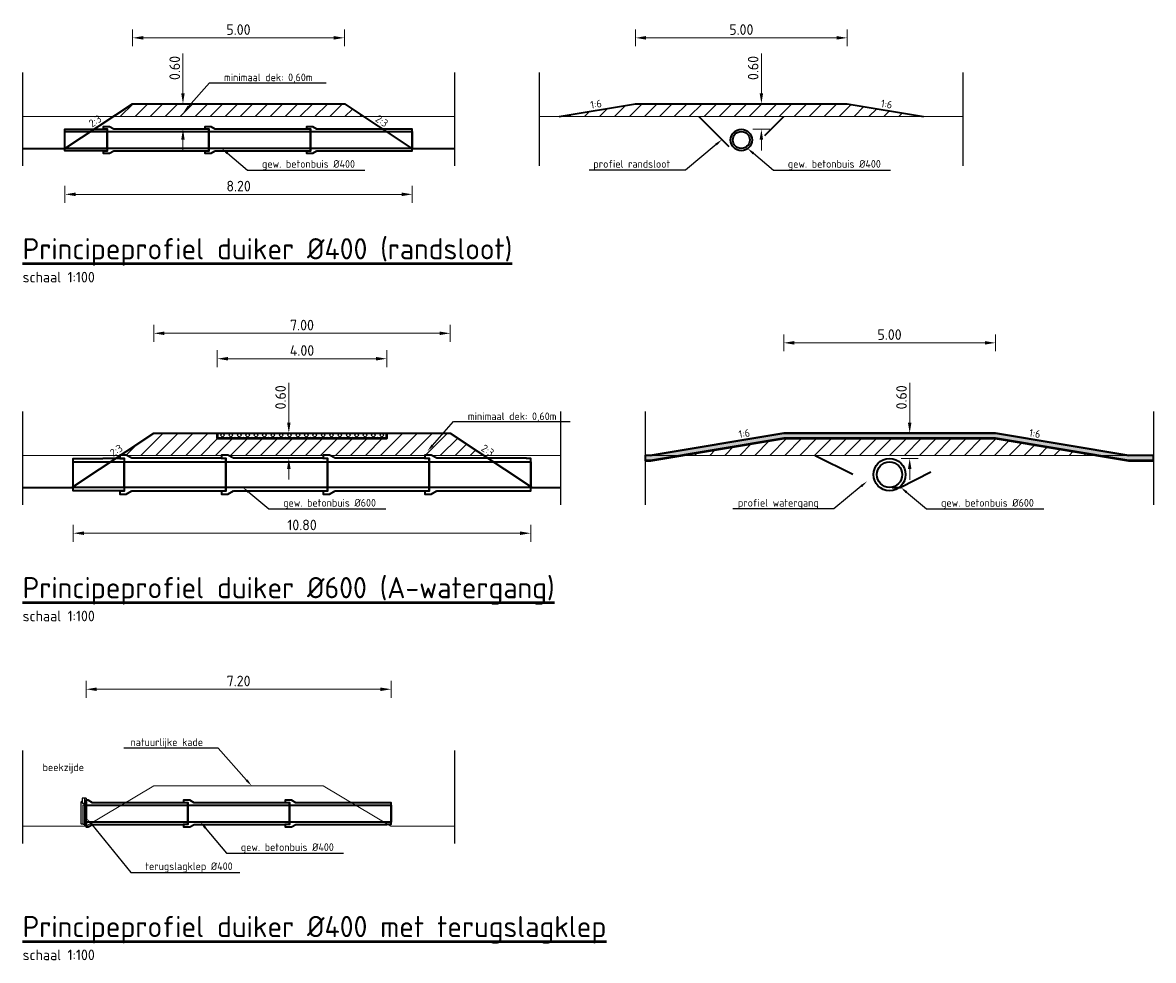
# Model space of a CAD drawing. Header units: metres. Extents: x 199581 to 207779, y 462378 to 466293.
# Tile 29 of 134: x 207398 to 207425, y 465851 to 465873. Entities that reach past the tile are written whole.
import ezdxf
from ezdxf import colors
from ezdxf.entities.mleader import LeaderData, LeaderLine
from ezdxf.enums import TextEntityAlignment as Align
from ezdxf.math import Vec2, Vec3

# ---------------------------------------------------------------- set-up
doc = ezdxf.new("R2010")
doc.units = ezdxf.units.M
doc.linetypes.add('XX-AFBREEK', pattern=[7, 4, -1, 1, -1])
doc.linetypes.add('XX-HIDDEN', pattern=[4, 2, -2])
doc.layers.get('0').update_dxf_attribs({"lineweight": 25})
for name, color, linetype, lineweight in [('B-WE-GR-MAAIVELD-G-GRIJS', 253, 'GW-MAAIVELD', 13), ('N-WE-GW-MAAIVELD-GD', 90, 'GW-MAAIVELD', 35), ('N-WE-GW-MAAIVELD-PROFIEL-GD', 90, 'XX-HIDDEN', 35), ('N-WE-GW-OPHOGING-WERK-AD', 82, 'Continuous', 18), ('N-WE-IE-MEUBILAIR_WEGMEUBILAIR_LICHTMAST-M', 7, 'Continuous', 18), ('N-WE-VH-VERHARDING_GRASBETONSTEEN-GD', 7, 'Continuous', 50), ('N-WE-WH-DUIKER_BETON-G', 150, 'Continuous', 35), ('X-XX-AL-AFBREEKLIJN-GD', 250, 'XX-AFBREEK', 25), ('X-XX-AL-M', 7, 'Continuous', 18), ('X-XX-AL-REFERENTIE-T25', 7, 'Continuous', 25), ('X-XX-AL-T18', 10, 'Continuous', 18), ('X-XX-AL-T25', 7, 'Continuous', 25), ('X-XX-AL-T50', 7, 'Continuous', 50)]:
    doc.layers.add(name, color=color, linetype=linetype, lineweight=lineweight)
doc.layers.add('N-WE-GK-HULPLIJN-G', color=2, linetype='Continuous', lineweight=35, plot=False)
doc.layers.add('N-WE-VH-VERHARDING_GRASBETONSTEEN-AD', color=72, linetype='Continuous', lineweight=18, transparency=0.3)
doc.styles.add('NLCS-ISO-M100-T18', font='NLCS-ISO.ttf', dxfattribs={"height": 0.18})
doc.styles.add('NLCS-ISO-M100-T25', font='NLCS-ISO.ttf', dxfattribs={"height": 0.25})
doc.styles.add('NLCS-ISO-M50-T25', font='NLCS-ISO.ttf', dxfattribs={"height": 0.125})
doc.styles.add('NLCS-ISO-M50-T50', font='NLCS-ISO.ttf', dxfattribs={"height": 0.25})
doc.linetypes.add('GW-MAAIVELD', pattern='A,12,[40,NLCS.SHX,S=1,R=0,X=0,Y=-0.5],12', length=24)
doc.dimstyles.new('NLCS-M100-T25-PIJL_L2_H2', dxfattribs={"dimscale": 0.1, "dimtxt": 2.5, "dimasz": 2.5, "dimexe": 2, "dimexo": 2, "dimgap": 0.7, "dimtad": 1, "dimzin": 0, "dimdsep": 46, "dimtxsty": 'NLCS-ISO-M100-T25', "dimcen": 0, "dimdle": 2, "dimclrd": 256, "dimclre": 256, "dimclrt": 256, "dimazin": 0, "dimtfac": 1, "dimtdec": 3, "dimtofl": 0, "dimtmove": 0, "dimatfit": 3, "dimfxl": 2, "dimfxlon": 1, "dimtfillclr": 256, "dimtolj": 1, "dimtzin": 0, "dimlwd": -1, "dimlwe": -1, "dimarcsym": 0})
pattern_1 = [(45, (-6529.72638, 3787.14198), (-0.1767766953, 0.1767766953), [])]

# ---------------------------------------------------------------- blocks, each defined once
blk = doc.blocks.new('*D406')
at = {"layer": 'N-WE-IE-MEUBILAIR_WEGMEUBILAIR_LICHTMAST-M', "transparency": 16777216}
for p, q in [((207401.947, 465871.354), (207401.947, 465872.294)), ((207401.747, 465871.104), (207402.147, 465871.104)), ((207401.747, 465870.504), (207402.147, 465870.504)), ((207401.947, 465870.254), (207401.947, 465870.004))]:
    blk.add_line(p, q, dxfattribs=at)
for points in [[(207401.905, 465871.354), (207401.988, 465871.354), (207401.947, 465871.104)], [(207401.905, 465870.254), (207401.988, 465870.254), (207401.947, 465870.504)]]:
    blk.add_solid(points, dxfattribs=at)
at = {"layer": 'N-WE-IE-MEUBILAIR_WEGMEUBILAIR_LICHTMAST-M', "transparency": 16777216, "insert": (207401.752, 465871.949), "char_height": 0.25, "attachment_point": 5, "rotation": 90, "style": 'NLCS-ISO-M100-T25'}
blk.add_mtext('\\A1;0.60', dxfattribs=at)
blk = doc.blocks.new('*D407')
at = {"layer": 'X-XX-AL-M', "transparency": 16777216}
for p, q in [((207400.758, 465872.46), (207400.758, 465872.86)), ((207405.758, 465872.46), (207405.758, 465872.86)), ((207401.008, 465872.66), (207405.508, 465872.66))]:
    blk.add_line(p, q, dxfattribs=at)
for points in [[(207401.008, 465872.702), (207401.008, 465872.619), (207400.758, 465872.66)], [(207405.508, 465872.702), (207405.508, 465872.619), (207405.758, 465872.66)]]:
    blk.add_solid(points, dxfattribs=at)
at = {"layer": 'X-XX-AL-M', "transparency": 16777216, "insert": (207403.258, 465872.855), "char_height": 0.25, "attachment_point": 5, "style": 'NLCS-ISO-M100-T25'}
blk.add_mtext('\\A1;5.00', dxfattribs=at)
blk = doc.blocks.new('*D408')
at = {"layer": 'X-XX-AL-M', "transparency": 16777216}
for p, q in [((207399.161, 465869.166), (207399.161, 465868.766)), ((207407.361, 465869.166), (207407.361, 465868.766)), ((207399.411, 465868.966), (207407.111, 465868.966))]:
    blk.add_line(p, q, dxfattribs=at)
for points in [[(207399.411, 465869.008), (207399.411, 465868.924), (207399.161, 465868.966)], [(207407.111, 465869.008), (207407.111, 465868.924), (207407.361, 465868.966)]]:
    blk.add_solid(points, dxfattribs=at)
at = {"layer": 'X-XX-AL-M', "transparency": 16777216, "insert": (207403.261, 465869.161), "char_height": 0.25, "attachment_point": 5, "style": 'NLCS-ISO-M100-T25'}
blk.add_mtext('\\A1;8.20', dxfattribs=at)
blk = doc.blocks.new('*D395')
at = {"layer": 'N-WE-IE-MEUBILAIR_WEGMEUBILAIR_LICHTMAST-M', "transparency": 16777216}
for p, q in [((207415.605, 465871.354), (207415.605, 465872.294)), ((207415.405, 465871.104), (207415.805, 465871.104)), ((207415.405, 465870.504), (207415.805, 465870.504)), ((207415.605, 465870.254), (207415.605, 465870.004))]:
    blk.add_line(p, q, dxfattribs=at)
for points in [[(207415.563, 465871.354), (207415.646, 465871.354), (207415.605, 465871.104)], [(207415.563, 465870.254), (207415.646, 465870.254), (207415.605, 465870.504)]]:
    blk.add_solid(points, dxfattribs=at)
at = {"layer": 'N-WE-IE-MEUBILAIR_WEGMEUBILAIR_LICHTMAST-M', "transparency": 16777216, "insert": (207415.41, 465871.949), "char_height": 0.25, "attachment_point": 5, "rotation": 90, "style": 'NLCS-ISO-M100-T25'}
blk.add_mtext('\\A1;0.60', dxfattribs=at)
blk = doc.blocks.new('*D396')
at = {"layer": 'X-XX-AL-M', "transparency": 16777216}
for p, q in [((207412.631, 465872.46), (207412.631, 465872.86)), ((207417.631, 465872.46), (207417.631, 465872.86)), ((207412.881, 465872.66), (207417.381, 465872.66))]:
    blk.add_line(p, q, dxfattribs=at)
for points in [[(207412.881, 465872.702), (207412.881, 465872.619), (207412.631, 465872.66)], [(207417.381, 465872.702), (207417.381, 465872.619), (207417.631, 465872.66)]]:
    blk.add_solid(points, dxfattribs=at)
at = {"layer": 'X-XX-AL-M', "transparency": 16777216, "insert": (207415.131, 465872.855), "char_height": 0.25, "attachment_point": 5, "style": 'NLCS-ISO-M100-T25'}
blk.add_mtext('\\A1;5.00', dxfattribs=at)
blk = doc.blocks.new('*D397')
at = {"layer": 'N-WE-IE-MEUBILAIR_WEGMEUBILAIR_LICHTMAST-M', "transparency": 16777216}
for p, q in [((207404.447, 465863.579), (207404.447, 465864.519)), ((207404.247, 465863.329), (207404.647, 465863.329)), ((207404.247, 465862.734), (207404.647, 465862.734)), ((207404.447, 465862.484), (207404.447, 465862.234))]:
    blk.add_line(p, q, dxfattribs=at)
for points in [[(207404.405, 465863.579), (207404.488, 465863.579), (207404.447, 465863.329)], [(207404.405, 465862.484), (207404.488, 465862.484), (207404.447, 465862.734)]]:
    blk.add_solid(points, dxfattribs=at)
at = {"layer": 'N-WE-IE-MEUBILAIR_WEGMEUBILAIR_LICHTMAST-M', "transparency": 16777216, "insert": (207404.252, 465864.174), "char_height": 0.25, "attachment_point": 5, "rotation": 90, "style": 'NLCS-ISO-M100-T25'}
blk.add_mtext('\\A1;0.60', dxfattribs=at)
blk = doc.blocks.new('*D398')
at = {"layer": 'X-XX-AL-M', "transparency": 16777216}
for p, q in [((207401.258, 465865.485), (207401.258, 465865.885)), ((207408.258, 465865.485), (207408.258, 465865.885)), ((207401.508, 465865.685), (207408.008, 465865.685))]:
    blk.add_line(p, q, dxfattribs=at)
for points in [[(207401.508, 465865.727), (207401.508, 465865.644), (207401.258, 465865.685)], [(207408.008, 465865.727), (207408.008, 465865.644), (207408.258, 465865.685)]]:
    blk.add_solid(points, dxfattribs=at)
at = {"layer": 'X-XX-AL-M', "transparency": 16777216, "insert": (207404.758, 465865.88), "char_height": 0.25, "attachment_point": 5, "style": 'NLCS-ISO-M100-T25'}
blk.add_mtext('\\A1;7.00', dxfattribs=at)
blk = doc.blocks.new('*D399')
at = {"layer": 'X-XX-AL-M', "transparency": 16777216}
for p, q in [((207399.358, 465861.166), (207399.358, 465860.766)), ((207410.158, 465861.166), (207410.158, 465860.766)), ((207399.608, 465860.966), (207409.908, 465860.966))]:
    blk.add_line(p, q, dxfattribs=at)
for points in [[(207399.608, 465861.008), (207399.608, 465860.924), (207399.358, 465860.966)], [(207409.908, 465861.008), (207409.908, 465860.924), (207410.158, 465860.966)]]:
    blk.add_solid(points, dxfattribs=at)
at = {"layer": 'X-XX-AL-M', "transparency": 16777216, "insert": (207404.758, 465861.161), "char_height": 0.25, "attachment_point": 5, "style": 'NLCS-ISO-M100-T25'}
blk.add_mtext('\\A1;10.80', dxfattribs=at)
blk = doc.blocks.new('*D400')
at = {"layer": 'N-WE-IE-MEUBILAIR_WEGMEUBILAIR_LICHTMAST-M', "transparency": 16777216}
for p, q in [((207419.107, 465863.579), (207419.107, 465864.519)), ((207418.907, 465863.329), (207419.307, 465863.329)), ((207418.907, 465862.729), (207419.307, 465862.729)), ((207419.107, 465862.479), (207419.107, 465862.229))]:
    blk.add_line(p, q, dxfattribs=at)
for points in [[(207419.065, 465863.579), (207419.148, 465863.579), (207419.107, 465863.329)], [(207419.065, 465862.479), (207419.148, 465862.479), (207419.107, 465862.729)]]:
    blk.add_solid(points, dxfattribs=at)
at = {"layer": 'N-WE-IE-MEUBILAIR_WEGMEUBILAIR_LICHTMAST-M', "transparency": 16777216, "insert": (207418.912, 465864.174), "char_height": 0.25, "attachment_point": 5, "rotation": 90, "style": 'NLCS-ISO-M100-T25'}
blk.add_mtext('\\A1;0.60', dxfattribs=at)
blk = doc.blocks.new('*D401')
at = {"layer": 'X-XX-AL-M', "transparency": 16777216}
for p, q in [((207416.131, 465865.26), (207416.131, 465865.66)), ((207421.131, 465865.26), (207421.131, 465865.66)), ((207416.381, 465865.46), (207420.881, 465865.46))]:
    blk.add_line(p, q, dxfattribs=at)
for points in [[(207416.381, 465865.502), (207416.381, 465865.419), (207416.131, 465865.46)], [(207420.881, 465865.502), (207420.881, 465865.419), (207421.131, 465865.46)]]:
    blk.add_solid(points, dxfattribs=at)
at = {"layer": 'X-XX-AL-M', "transparency": 16777216, "insert": (207418.631, 465865.655), "char_height": 0.25, "attachment_point": 5, "style": 'NLCS-ISO-M100-T25'}
blk.add_mtext('\\A1;5.00', dxfattribs=at)
blk = doc.blocks.new('*D402')
at = {"layer": 'X-XX-AL-M', "transparency": 16777216}
for p, q in [((207402.758, 465864.885), (207402.758, 465865.285)), ((207403.008, 465865.085), (207406.508, 465865.085)), ((207406.758, 465864.885), (207406.758, 465865.285))]:
    blk.add_line(p, q, dxfattribs=at)
for points in [[(207403.008, 465865.127), (207403.008, 465865.044), (207402.758, 465865.085)], [(207406.508, 465865.127), (207406.508, 465865.044), (207406.758, 465865.085)]]:
    blk.add_solid(points, dxfattribs=at)
at = {"layer": 'X-XX-AL-M', "transparency": 16777216, "insert": (207404.758, 465865.28), "char_height": 0.25, "attachment_point": 5, "style": 'NLCS-ISO-M100-T25'}
blk.add_mtext('\\A1;4.00', dxfattribs=at)
blk = doc.blocks.new('AFSLUITER')
at = {"flags": 128}
for points in [[(0, 0), (-0.095, 0)], [(0, 0), (0, -0.66), (-0.03, -0.66), (-0.03, 0)], [(-0.039, -0.155), (-0.039, -0.62), (-0.069, -0.62), (-0.069, -0.155)], [(-0.069, -0.155), (-0.039, -0.155)], [(-0.039, -0.155), (-0.039, -0.12)], [(-0.039, -0.606), (-0.03, -0.606)]]:
    blk.add_lwpolyline(points, dxfattribs=at)
blk.add_lwpolyline([(-0.095, 0), (-0.095, -0.1, 0.414214), (-0.075, -0.12), (-0.03, -0.12)], format="xyb", dxfattribs=at)
at = {"color": 251, "flags": 128}
blk.add_lwpolyline([(-0.095, -0.063), (-0.123, -0.092, 0.196955), (-0.129, -0.106), (-0.129, -0.586, 0.414214), (-0.109, -0.606), (-0.069, -0.606)], format="xyb", dxfattribs=at)
blk = doc.blocks.new('*D409')
at = {"layer": 'X-XX-AL-M', "transparency": 16777216}
for p, q in [((207399.661, 465857.083), (207399.661, 465857.483)), ((207406.861, 465857.083), (207406.861, 465857.483)), ((207399.911, 465857.283), (207406.611, 465857.283))]:
    blk.add_line(p, q, dxfattribs=at)
for points in [[(207399.911, 465857.324), (207399.911, 465857.241), (207399.661, 465857.283)], [(207406.611, 465857.324), (207406.611, 465857.241), (207406.861, 465857.283)]]:
    blk.add_solid(points, dxfattribs=at)
at = {"layer": 'X-XX-AL-M', "transparency": 16777216, "insert": (207403.261, 465857.478), "char_height": 0.25, "attachment_point": 5, "style": 'NLCS-ISO-M100-T25'}
blk.add_mtext('\\A1;7.20', dxfattribs=at)

msp = doc.modelspace()

# ---------------------------------------------------------------- hatches: boundary and pattern name
at = {"layer": 'N-WE-GW-OPHOGING-WERK-AD'}
h = msp.add_hatch(dxfattribs=at)
h.set_pattern_fill('AGW-WERK_AANVULLEN-SO', color=256, scale=0.05, pattern_type=2)
h.set_pattern_definition(pattern_1)
h.paths.add_polyline_path([(207400.758, 465871.104), (207400.304, 465870.804), (207406.212, 465870.804), (207405.758, 465871.104)])
h = msp.add_hatch(dxfattribs=at)
h.set_pattern_fill('AGW-WERK_AANVULLEN-SO', color=256, scale=0.05, pattern_type=2)
h.set_pattern_definition(pattern_1)
h.paths.add_polyline_path([(207412.631, 465871.104), (207410.831, 465870.804), (207419.431, 465870.804), (207417.631, 465871.104)])
h = msp.add_hatch(dxfattribs=at)
h.set_pattern_fill('AGW-WERK_AANVULLEN-SO', color=256, scale=0.05, pattern_type=2)
h.set_pattern_definition(pattern_1)
h.paths.add_polyline_path([(207402.758, 465863.209), (207402.758, 465863.329), (207401.258, 465863.329), (207400.474, 465862.811), (207400.608, 465862.811), (207402.858, 465862.81), (207402.858, 465862.811), (207403.008, 465862.811), (207405.258, 465862.809), (207405.258, 465862.811), (207405.408, 465862.811), (207407.658, 465862.809), (207407.658, 465862.811), (207407.808, 465862.811), (207409.046, 465862.809), (207408.258, 465863.329), (207406.758, 465863.329), (207406.758, 465863.209)])
h = msp.add_hatch(dxfattribs=at)
h.set_pattern_fill('AGW-WERK_AANVULLEN-SO', color=256, scale=0.05, pattern_type=2)
h.set_pattern_definition(pattern_1)
h.paths.add_polyline_path([(207416.141, 465863.209), (207413.711, 465862.804), (207423.551, 465862.804), (207421.121, 465863.209)])
at = {"layer": 'N-WE-VH-VERHARDING_GRASBETONSTEEN-AD'}
h = msp.add_hatch(dxfattribs=at)
h.set_pattern_fill('AVH-GRASBETONSTEEN_02', color=256, scale=0.1, pattern_type=2)
h.set_pattern_definition([(45, (-6598.95672, 4158.80687), (-0.098994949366, 0.098994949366), [0.07, -0.07]), (135, (-6598.95672, 4158.80687), (-0.098994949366, -0.098994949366), [0.07, -0.07]), (45, (-6599.00622, 4158.85637), (-0.098994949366, 0.098994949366), [0.07, -0.07]), (135, (-6598.90722, 4158.85637), (-0.098994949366, -0.098994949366), [0.07, -0.07])])
h.paths.add_polyline_path([(207402.758, 465863.329), (207402.758, 465863.209), (207406.758, 465863.209), (207406.758, 465863.329)])
h = msp.add_hatch(dxfattribs=at)
h.set_pattern_fill('AVH-GRASBETONSTEEN_02', color=256, scale=0.1, pattern_type=2)
h.set_pattern_definition([(45, (-6529.72638, 3787.14198), (-0.098994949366, 0.098994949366), [0.07, -0.07]), (135, (-6529.72638, 3787.14198), (-0.098994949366, -0.098994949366), [0.07, -0.07]), (45, (-6529.77588, 3787.19147), (-0.098994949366, 0.098994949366), [0.07, -0.07]), (135, (-6529.67688, 3787.19147), (-0.098994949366, -0.098994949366), [0.07, -0.07])])
h.paths.add_polyline_path([(207412.981, 465862.804), (207412.861, 465862.804), (207412.861, 465862.684), (207412.991, 465862.684), (207416.141, 465863.209), (207421.121, 465863.209), (207424.271, 465862.684), (207424.861, 465862.684), (207424.861, 465862.804), (207424.281, 465862.804), (207421.131, 465863.329), (207416.131, 465863.329)])

# ---------------------------------------------------------------- linework, layer by layer
at = {"layer": 'B-WE-GR-MAAIVELD-G-GRIJS'}
for points in [[(207398.161, 465870.804), (207408.361, 465870.804)], [(207398.161, 465862.804), (207410.861, 465862.804)], [(207398.161, 465854.049), (207399.661, 465854.049), (207401.258, 465855.004), (207405.258, 465855.004), (207406.855, 465854.049), (207408.361, 465854.049)]]:
    msp.add_lwpolyline(points, dxfattribs=at)
at = {"layer": 'B-WE-GR-MAAIVELD-G-GRIJS', "flags": 128}
for points in [[(207410.361, 465870.804), (207420.361, 465870.804)], [(207412.861, 465862.804), (207424.861, 465862.804)]]:
    msp.add_lwpolyline(points, dxfattribs=at)
at = {"layer": 'N-WE-GK-HULPLIJN-G', "flags": 128}
msp.add_lwpolyline([(207412.981, 465862.804), (207412.861, 465862.804), (207412.861, 465862.684), (207412.991, 465862.684), (207416.141, 465863.209), (207421.121, 465863.209), (207424.271, 465862.684), (207424.861, 465862.684), (207424.861, 465862.804), (207424.281, 465862.804), (207421.131, 465863.329), (207416.131, 465863.329)], close=True, dxfattribs=at)
at = {"layer": 'N-WE-GW-MAAIVELD-GD', "flags": 128}
for points in [[(207398.161, 465870.049), (207399.161, 465870.049), (207400.758, 465871.104), (207405.758, 465871.104), (207407.355, 465870.049), (207408.361, 465870.049)], [(207410.831, 465870.804), (207412.631, 465871.104), (207417.631, 465871.104), (207419.431, 465870.804)], [(207398.161, 465862.049), (207399.32, 465862.049), (207401.258, 465863.329), (207408.258, 465863.329), (207410.196, 465862.049), (207410.861, 465862.049)], [(207412.981, 465862.804), (207416.131, 465863.329), (207421.131, 465863.329), (207424.281, 465862.804)]]:
    msp.add_lwpolyline(points, dxfattribs=at)
at = {"layer": 'N-WE-GW-MAAIVELD-PROFIEL-GD', "ltscale": 0.5, "flags": 128}
for points in [[(207414.126, 465870.804), (207414.881, 465870.049), (207415.381, 465870.049), (207416.136, 465870.804)], [(207416.871, 465862.804), (207418.381, 465862.049), (207418.881, 465862.049), (207420.391, 465862.804)]]:
    msp.add_lwpolyline(points, dxfattribs=at)
at = {"layer": 'N-WE-VH-VERHARDING_GRASBETONSTEEN-GD'}
for points in [[(207402.758, 465863.329), (207402.758, 465863.209), (207406.758, 465863.209), (207406.758, 465863.329)], [(207412.861, 465862.684), (207412.991, 465862.684), (207416.141, 465863.209), (207421.121, 465863.209), (207424.271, 465862.684), (207424.861, 465862.684)]]:
    msp.add_lwpolyline(points, dxfattribs=at)
at = {"layer": 'N-WE-WH-DUIKER_BETON-G', "flags": 128}
for points in [[(207399.261, 465870.504), (207400.061, 465870.504), (207400.061, 465870.503), (207400.161, 465870.503), (207400.161, 465869.995), (207400.061, 465869.995), (207400.061, 465869.994), (207399.261, 465869.994), (207399.261, 465869.995), (207399.161, 465869.995), (207399.161, 465870.503), (207399.261, 465870.503)], [(207400.311, 465869.994), (207402.461, 465869.994), (207402.461, 465869.995), (207402.561, 465869.995), (207402.561, 465870.503), (207402.461, 465870.503), (207402.461, 465870.504), (207400.311, 465870.504), (207400.211, 465870.561), (207400.061, 465870.561), (207400.061, 465870.511), (207400.161, 465870.511), (207400.161, 465870.504), (207400.161, 465869.994), (207400.161, 465869.987), (207400.061, 465869.987), (207400.061, 465869.937), (207400.211, 465869.937)], [(207400.161, 465870.449), (207402.561, 465870.449), (207402.561, 465870.049), (207400.161, 465870.049)], [(207402.711, 465869.994), (207404.861, 465869.994), (207404.861, 465869.995), (207404.961, 465869.995), (207404.961, 465870.503), (207404.861, 465870.503), (207404.861, 465870.504), (207402.711, 465870.504), (207402.611, 465870.561), (207402.461, 465870.561), (207402.461, 465870.511), (207402.561, 465870.511), (207402.561, 465870.504), (207402.561, 465869.994), (207402.561, 465869.987), (207402.461, 465869.987), (207402.461, 465869.937), (207402.611, 465869.937)], [(207402.561, 465870.449), (207404.961, 465870.449), (207404.961, 465870.049), (207402.561, 465870.049)], [(207405.111, 465869.994), (207407.261, 465869.994), (207407.261, 465869.995), (207407.361, 465869.995), (207407.361, 465870.503), (207407.261, 465870.503), (207407.261, 465870.504), (207405.111, 465870.504), (207405.011, 465870.561), (207404.861, 465870.561), (207404.861, 465870.511), (207404.961, 465870.511), (207404.961, 465870.504), (207404.961, 465869.994), (207404.961, 465869.987), (207404.861, 465869.987), (207404.861, 465869.937), (207405.011, 465869.937)], [(207404.961, 465870.449), (207407.361, 465870.449), (207407.361, 465870.049), (207404.961, 465870.049)], [(207400.058, 465862.734), (207400.458, 465862.734), (207400.458, 465862.733), (207400.558, 465862.733), (207400.558, 465861.965), (207400.458, 465861.965), (207400.458, 465861.964), (207400.058, 465861.964), (207400.058, 465861.965), (207399.358, 465861.965), (207399.358, 465862.733), (207400.058, 465862.733)], [(207400.738, 465861.964), (207402.858, 465861.964), (207402.858, 465861.965), (207402.958, 465861.965), (207402.958, 465862.733), (207402.858, 465862.733), (207402.858, 465862.734), (207400.738, 465862.734), (207400.608, 465862.811), (207400.458, 465862.811), (207400.458, 465862.741), (207400.558, 465862.741), (207400.558, 465862.734), (207400.558, 465861.964), (207400.558, 465861.957), (207400.458, 465861.957), (207400.458, 465861.887), (207400.608, 465861.887)], [(207403.138, 465861.964), (207405.258, 465861.964), (207405.258, 465861.965), (207405.358, 465861.965), (207405.358, 465862.733), (207405.258, 465862.733), (207405.258, 465862.734), (207403.138, 465862.734), (207403.008, 465862.811), (207402.858, 465862.811), (207402.858, 465862.741), (207402.958, 465862.741), (207402.958, 465862.734), (207402.958, 465861.964), (207402.958, 465861.957), (207402.858, 465861.957), (207402.858, 465861.887), (207403.008, 465861.887)], [(207405.538, 465861.964), (207407.658, 465861.964), (207407.658, 465861.965), (207407.758, 465861.965), (207407.758, 465862.733), (207407.658, 465862.733), (207407.658, 465862.734), (207405.538, 465862.734), (207405.408, 465862.811), (207405.258, 465862.811), (207405.258, 465862.741), (207405.358, 465862.741), (207405.358, 465862.734), (207405.358, 465861.964), (207405.358, 465861.957), (207405.258, 465861.957), (207405.258, 465861.887), (207405.408, 465861.887)], [(207407.938, 465861.964), (207410.058, 465861.964), (207410.058, 465861.965), (207410.158, 465861.965), (207410.158, 465862.733), (207410.058, 465862.733), (207410.058, 465862.734), (207407.938, 465862.734), (207407.808, 465862.811), (207407.658, 465862.811), (207407.658, 465862.741), (207407.758, 465862.741), (207407.758, 465862.734), (207407.758, 465861.964), (207407.758, 465861.957), (207407.658, 465861.957), (207407.658, 465861.887), (207407.808, 465861.887)], [(207400.558, 465862.649), (207402.958, 465862.649), (207402.958, 465862.049), (207400.558, 465862.049)], [(207402.958, 465862.649), (207405.358, 465862.649), (207405.358, 465862.049), (207402.958, 465862.049)], [(207405.358, 465862.649), (207407.758, 465862.649), (207407.758, 465862.049), (207405.358, 465862.049)], [(207407.758, 465862.649), (207410.158, 465862.649), (207410.158, 465862.049), (207407.758, 465862.049)], [(207399.811, 465854.094), (207401.961, 465854.094), (207401.961, 465854.095), (207402.061, 465854.095), (207402.061, 465854.603), (207401.961, 465854.603), (207401.961, 465854.604), (207399.811, 465854.604), (207399.711, 465854.661), (207399.661, 465854.661), (207399.661, 465854.611), (207399.661, 465854.611), (207399.661, 465854.604), (207399.661, 465854.094), (207399.661, 465854.087), (207399.661, 465854.087), (207399.661, 465854.037), (207399.711, 465854.037)], [(207402.211, 465854.094), (207404.361, 465854.094), (207404.361, 465854.095), (207404.461, 465854.095), (207404.461, 465854.603), (207404.361, 465854.603), (207404.361, 465854.604), (207402.211, 465854.604), (207402.111, 465854.661), (207401.961, 465854.661), (207401.961, 465854.611), (207402.061, 465854.611), (207402.061, 465854.604), (207402.061, 465854.094), (207402.061, 465854.087), (207401.961, 465854.087), (207401.961, 465854.037), (207402.111, 465854.037)], [(207404.611, 465854.094), (207406.761, 465854.094), (207406.761, 465854.095), (207406.861, 465854.095), (207406.861, 465854.603), (207406.761, 465854.603), (207406.761, 465854.604), (207404.611, 465854.604), (207404.511, 465854.661), (207404.361, 465854.661), (207404.361, 465854.611), (207404.461, 465854.611), (207404.461, 465854.604), (207404.461, 465854.094), (207404.461, 465854.087), (207404.361, 465854.087), (207404.361, 465854.037), (207404.511, 465854.037)], [(207399.661, 465854.549), (207402.061, 465854.549), (207402.061, 465854.149), (207399.661, 465854.149)], [(207402.061, 465854.549), (207404.461, 465854.549), (207404.461, 465854.149), (207402.061, 465854.149)], [(207404.461, 465854.549), (207406.861, 465854.549), (207406.861, 465854.149), (207404.461, 465854.149)]]:
    msp.add_lwpolyline(points, close=True, dxfattribs=at)
for points in [[(207399.161, 465870.449), (207400.161, 465870.449), (207400.161, 465870.049), (207399.161, 465870.049)], [(207399.358, 465862.649), (207400.558, 465862.649), (207400.558, 465862.049), (207399.358, 465862.049)]]:
    msp.add_lwpolyline(points, dxfattribs=at)
at = {"layer": 'N-WE-WH-DUIKER_BETON-G'}
for centre, radius in [((207415.131, 465870.249), 0.255), ((207415.131, 465870.249), 0.2), ((207418.631, 465862.349), 0.38), ((207418.631, 465862.349), 0.3)]:
    msp.add_circle(centre, radius, dxfattribs=at)
at = {"layer": 'X-XX-AL-AFBREEKLIJN-GD', "flags": 128}
for points in [[(207398.161, 465871.84), (207398.161, 465869.64)], [(207408.361, 465871.84), (207408.361, 465869.64)], [(207410.361, 465871.84), (207410.361, 465869.64)], [(207420.361, 465871.84), (207420.361, 465869.64)], [(207398.161, 465863.84), (207398.161, 465861.64)], [(207410.861, 465863.84), (207410.861, 465861.64)], [(207412.861, 465863.84), (207412.861, 465861.64)], [(207424.861, 465863.84), (207424.861, 465861.64)], [(207398.161, 465855.84), (207398.161, 465853.64)], [(207408.361, 465855.84), (207408.361, 465853.64)]]:
    msp.add_lwpolyline(points, dxfattribs=at)

# ---------------------------------------------------------------- block references
at = {"color": 6}
msp.add_blockref('AFSLUITER', (207399.661, 465854.711), dxfattribs=at)

# ---------------------------------------------------------------- texts
at = {"layer": 'X-XX-AL-T18', "style": 'NLCS-ISO-M100-T18'}
for s, rotation, p in [('1:6', 9.4623, (207411.724, 465870.954)), ('1:6', 350.5377, (207418.538, 465870.954)), ('2:3', 33.6901, (207399.953, 465870.577)), ('2:3', 326.3099, (207406.563, 465870.577)), ('1:6', 9.4623, (207415.224, 465863.179)), ('1:6', 350.5377, (207422.038, 465863.179)), ('2:3', 33.6901, (207400.453, 465862.802)), ('2:3', 326.3099, (207409.063, 465862.802))]:
    msp.add_text(s, height=0.18, rotation=rotation, dxfattribs=at).set_placement(p, align=Align.BOTTOM_CENTER)
at = {"layer": 'X-XX-AL-T25', "attachment_point": 1}
for s, width, insert, char_height, style in [('schaal 1:100', 2.05218, (207398.161, 465867.137), 0.25, 'NLCS-ISO-M50-T25'), ('schaal 1:100', 2.05218, (207398.161, 465859.137), 0.25, 'NLCS-ISO-M50-T25'), ('beekzijde', 2.77937, (207398.633, 465855.53), 0.18, 'NLCS-ISO-M100-T25'), ('schaal 1:100', 2.05218, (207398.161, 465851.137), 0.25, 'NLCS-ISO-M50-T25')]:
    msp.add_mtext_dynamic_manual_height_columns(s, width=width, gutter_width=1.25, heights=[0], dxfattribs=dict(at, insert=insert, char_height=char_height, style=style))
at = {"layer": 'X-XX-AL-T50', "char_height": 0.5, "attachment_point": 1, "style": 'NLCS-ISO-M50-T50'}
for s, insert in [('{\\LPrincipeprofiel duiker %%C400 (randsloot)}', (207398.161, 465867.931)), ('{\\LPrincipeprofiel duiker %%C600 (A-watergang)}', (207398.161, 465859.931)), ('{\\LPrincipeprofiel duiker %%C400 met terugslagklep}', (207398.161, 465851.931))]:
    msp.add_mtext_dynamic_manual_height_columns(s, width=18.27556, gutter_width=2.5, heights=[0], dxfattribs=dict(at, insert=insert))

# ---------------------------------------------------------------- dimensions: what is measured, and where the dimension line sits
at = {"layer": 'N-WE-IE-MEUBILAIR_WEGMEUBILAIR_LICHTMAST-M'}
for base, p1, p2, picture, middle in [((207401.947, 465871.104), (207401.386, 465870.504), (207401.386, 465871.104), '*D406', (207401.752, 465871.949)), ((207415.605, 465871.104), (207415.129, 465870.504), (207415.044, 465871.104), '*D395', (207415.41, 465871.949)), ((207404.4466526, 465863.329409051), (207403.885764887, 465862.73440905), (207401.885764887, 465863.32940905), '*D397', (207404.251652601, 465864.17440905)), ((207419.107, 465863.329), (207418.631, 465862.729), (207418.546, 465863.329), '*D400', (207418.912, 465864.174))]:
    dim = msp.add_linear_dim(base=base, p1=p1, p2=p2, angle=90, dimstyle='NLCS-M100-T25-PIJL_L2_H2', dxfattribs=at)
    dim.commit()
    dim.dimension.update_dxf_attribs({"geometry": picture, "text_midpoint": middle})
at = {"layer": 'X-XX-AL-M'}
for base, p1, p2, picture, middle in [((207405.758, 465872.66), (207400.758, 465871.104), (207405.758, 465871.104), '*D407', (207403.258, 465872.855)), ((207417.631, 465872.66), (207412.631, 465871.104), (207417.631, 465871.104), '*D396', (207415.131, 465872.855)), ((207407.361, 465868.966), (207399.161, 465870.503), (207407.361, 465870.503), '*D408', (207403.261, 465869.161)), ((207408.258, 465865.685), (207401.258, 465863.329), (207408.258, 465863.329), '*D398', (207404.758, 465865.88)), ((207421.131, 465865.46), (207416.131, 465863.319), (207421.131, 465863.319), '*D401', (207418.631, 465865.655)), ((207406.758, 465865.085), (207402.758, 465863.329), (207406.758, 465863.329), '*D402', (207404.758, 465865.28)), ((207410.158, 465860.966), (207399.358, 465861.965), (207410.158, 465861.965), '*D399', (207404.758, 465861.161)), ((207406.861, 465857.283), (207399.661, 465854.037), (207406.861, 465854.603), '*D409', (207403.261, 465857.478))]:
    dim = msp.add_linear_dim(base=base, p1=p1, p2=p2, dimstyle='NLCS-M100-T25-PIJL_L2_H2', dxfattribs=at)
    dim.commit()
    dim.dimension.update_dxf_attribs({"geometry": picture, "text_midpoint": middle})

# ---------------------------------------------------------------- leaders
at = {"layer": 'X-XX-AL-REFERENTIE-T25'}
ml = msp.add_multileader_mtext('Standard', dxfattribs=at)
ml.set_content('minimaal dek: 0,60m', color=256, style='NLCS-ISO-M100-T25')
ml.set_leader_properties(color=256, linetype='ByLayer', lineweight=-1)
ml.build(insert=Vec2(0, 0))
ml.multileader.update_dxf_attribs({"text_left_attachment_type": 5, "text_right_attachment_type": 5, "dogleg_length": 0.25, "arrow_head_size": 0.18})
ctx = ml.context
ctx.base_point, ctx.char_height, ctx.arrow_head_size, ctx.landing_gap_size, ctx.plane_origin = Vec3(207402.824, 465871.601), 0.18, 0.18, 0.09, Vec3(207411.45, 465878.087)
ctx.left_attachment, ctx.right_attachment = 5, 5
notes = []
notes.append((ctx, [(1, (1, 1, 0), (207402.574, 465871.601), (1, 0), 0.25, [(0, [(207401.962, 465870.905)], 0, [])])]))
ctx.mtext.insert, ctx.mtext.flow_direction = Vec3(207402.914, 465871.817), 5
ml = msp.add_multileader_mtext('Standard', dxfattribs=at)
ml.set_content('profiel randsloot', color=256, style='NLCS-ISO-M100-T25')
ml.set_leader_properties(color=256, linetype='ByLayer', lineweight=-1)
ml.build(insert=Vec2(0, 0))
ml.multileader.update_dxf_attribs({"text_left_attachment_type": 5, "text_right_attachment_type": 5, "dogleg_length": 0.25, "arrow_head_size": 0.18})
ctx = ml.context
ctx.base_point, ctx.char_height, ctx.arrow_head_size, ctx.landing_gap_size, ctx.plane_origin = Vec3(207411.547, 465869.54), 0.18, 0.18, 0.09, Vec3(207404.938, 465876.026)
ctx.left_attachment, ctx.right_attachment = 5, 5
notes.append((ctx, [(1, (1, 1, 0), (207413.813, 465869.54), (-1, 0), 0.25, [(0, [(207414.673, 465870.257)], 0, [])])]))
ctx.mtext.insert, ctx.mtext.flow_direction = Vec3(207411.637, 465869.774), 5
ml = msp.add_multileader_mtext('Standard', dxfattribs=at)
ml.set_content('gew. betonbuis %%C400', color=256, style='NLCS-ISO-M100-T25')
ml.set_leader_properties(color=256, linetype='ByLayer', lineweight=-1)
ml.build(insert=Vec2(0, 0))
ml.multileader.update_dxf_attribs({"text_left_attachment_type": 5, "text_right_attachment_type": 5, "dogleg_length": 0.25, "arrow_head_size": 0.18})
ctx = ml.context
ctx.base_point, ctx.char_height, ctx.arrow_head_size, ctx.landing_gap_size, ctx.plane_origin = Vec3(207403.723, 465869.54), 0.18, 0.18, 0.09, Vec3(207412.348, 465876.026)
ctx.left_attachment, ctx.right_attachment = 5, 5
notes.append((ctx, [(1, (1, 1, 0), (207403.473, 465869.54), (1, 0), 0.25, [(0, [(207402.86, 465870.049)], 0, [])])]))
ctx.mtext.insert, ctx.mtext.flow_direction = Vec3(207403.813, 465869.774), 5
ml = msp.add_multileader_mtext('Standard', dxfattribs=at)
ml.set_content('gew. betonbuis %%C400', color=256, style='NLCS-ISO-M100-T25')
ml.set_leader_properties(color=256, linetype='ByLayer', lineweight=-1)
ml.build(insert=Vec2(0, 0))
ml.multileader.update_dxf_attribs({"text_left_attachment_type": 5, "text_right_attachment_type": 5, "dogleg_length": 0.25, "arrow_head_size": 0.18})
ctx = ml.context
ctx.base_point, ctx.char_height, ctx.arrow_head_size, ctx.landing_gap_size, ctx.plane_origin = Vec3(207416.139, 465869.54), 0.18, 0.18, 0.09, Vec3(207424.764, 465876.026)
ctx.left_attachment, ctx.right_attachment = 5, 5
notes.append((ctx, [(1, (1, 1, 0), (207415.889, 465869.54), (1, 0), 0.25, [(0, [(207415.277, 465870.049)], 0, [])])]))
ctx.mtext.insert, ctx.mtext.flow_direction = Vec3(207416.229, 465869.774), 5
ml = msp.add_multileader_mtext('Standard', dxfattribs=at)
ml.set_content('minimaal dek: 0,60m', color=256, style='NLCS-ISO-M100-T25')
ml.set_leader_properties(color=256, linetype='ByLayer', lineweight=-1)
ml.build(insert=Vec2(0, 0))
ml.multileader.update_dxf_attribs({"text_left_attachment_type": 5, "text_right_attachment_type": 5, "dogleg_length": 0.25, "arrow_head_size": 0.18})
ctx = ml.context
ctx.base_point, ctx.char_height, ctx.arrow_head_size, ctx.landing_gap_size, ctx.plane_origin = Vec3(207408.583, 465863.601), 0.18, 0.18, 0.09, Vec3(207416.708, 465870.087)
ctx.left_attachment, ctx.right_attachment = 5, 5
notes.append((ctx, [(1, (1, 1, 0), (207408.333, 465863.601), (1, 0), 0.25, [(0, [(207407.72, 465862.905)], 0, [])])]))
ctx.mtext.insert, ctx.mtext.flow_direction = Vec3(207408.673, 465863.817), 5
ml = msp.add_multileader_mtext('Standard', dxfattribs=at)
ml.set_content('profiel watergang', color=256, style='NLCS-ISO-M100-T25')
ml.set_leader_properties(color=256, linetype='ByLayer', lineweight=-1)
ml.build(insert=Vec2(0, 0))
ml.multileader.update_dxf_attribs({"text_left_attachment_type": 5, "text_right_attachment_type": 5, "dogleg_length": 0.25, "arrow_head_size": 0.18})
ctx = ml.context
ctx.base_point, ctx.char_height, ctx.arrow_head_size, ctx.landing_gap_size, ctx.plane_origin = Vec3(207414.961, 465861.54), 0.18, 0.18, 0.09, Vec3(207408.942, 465868.026)
ctx.left_attachment, ctx.right_attachment = 5, 5
notes.append((ctx, [(1, (1, 1, 0), (207417.317, 465861.54), (-1, 0), 0.25, [(0, [(207418.099, 465862.19)], 0, [])])]))
ctx.mtext.insert, ctx.mtext.flow_direction = Vec3(207415.051, 465861.774), 5
ml = msp.add_multileader_mtext('Standard', dxfattribs=at)
ml.set_content('gew. betonbuis %%C600', color=256, style='NLCS-ISO-M100-T25')
ml.set_leader_properties(color=256, linetype='ByLayer', lineweight=-1)
ml.build(insert=Vec2(0, 0))
ml.multileader.update_dxf_attribs({"text_left_attachment_type": 5, "text_right_attachment_type": 5, "dogleg_length": 0.25, "arrow_head_size": 0.18})
ctx = ml.context
ctx.base_point, ctx.char_height, ctx.arrow_head_size, ctx.landing_gap_size, ctx.plane_origin = Vec3(207404.223, 465861.54), 0.18, 0.18, 0.09, Vec3(207412.348, 465868.026)
ctx.left_attachment, ctx.right_attachment = 5, 5
notes.append((ctx, [(1, (1, 1, 0), (207403.973, 465861.54), (1, 0), 0.25, [(0, [(207403.36, 465862.049)], 0, [])])]))
ctx.mtext.insert, ctx.mtext.flow_direction = Vec3(207404.313, 465861.774), 5
ml = msp.add_multileader_mtext('Standard', dxfattribs=at)
ml.set_content('gew. betonbuis %%C600', color=256, style='NLCS-ISO-M100-T25')
ml.set_leader_properties(color=256, linetype='ByLayer', lineweight=-1)
ml.build(insert=Vec2(0, 0))
ml.multileader.update_dxf_attribs({"text_left_attachment_type": 5, "text_right_attachment_type": 5, "dogleg_length": 0.25, "arrow_head_size": 0.18})
ctx = ml.context
ctx.base_point, ctx.char_height, ctx.arrow_head_size, ctx.landing_gap_size, ctx.plane_origin = Vec3(207419.757, 465861.54), 0.18, 0.18, 0.09, Vec3(207427.882, 465868.026)
ctx.left_attachment, ctx.right_attachment = 5, 5
notes.append((ctx, [(1, (1, 1, 0), (207419.507, 465861.54), (1, 0), 0.25, [(0, [(207418.894, 465862.049)], 0, [])])]))
ctx.mtext.insert, ctx.mtext.flow_direction = Vec3(207419.847, 465861.774), 5
ml = msp.add_multileader_mtext('Standard', dxfattribs=at)
ml.set_content('natuurlijke kade', color=256, style='NLCS-ISO-M100-T25')
ml.set_leader_properties(color=256, linetype='ByLayer', lineweight=-1)
ml.build(insert=Vec2(0, 0))
ml.multileader.update_dxf_attribs({"text_left_attachment_type": 5, "text_right_attachment_type": 5, "dogleg_length": 0.25, "arrow_head_size": 0.18})
ctx = ml.context
ctx.base_point, ctx.char_height, ctx.arrow_head_size, ctx.landing_gap_size, ctx.plane_origin = Vec3(207400.618, 465855.89), 0.18, 0.18, 0.09, Vec3(207408.875, 465862.475)
ctx.left_attachment, ctx.right_attachment = 5, 5
notes.append((ctx, [(0, (1, 1, 0), (207402.776, 465855.89), (-1, 0), 0.25, [(0, [(207403.568, 465855.004)], 0, [])])]))
ctx.mtext.insert, ctx.mtext.width, ctx.mtext.flow_direction = Vec3(207400.708, 465856.124), 2.097, 5
ml = msp.add_multileader_mtext('Standard', dxfattribs=at)
ml.set_content('terugslagklep %%C400', color=256, style='NLCS-ISO-M100-T25')
ml.set_leader_properties(color=256, linetype='ByLayer', lineweight=-1)
ml.build(insert=Vec2(0, 0))
ml.multileader.update_dxf_attribs({"text_left_attachment_type": 5, "text_right_attachment_type": 5, "dogleg_length": 0.25, "arrow_head_size": 0.18})
ctx = ml.context
ctx.base_point, ctx.char_height, ctx.arrow_head_size, ctx.landing_gap_size, ctx.plane_origin = Vec3(207400.968, 465852.961), 0.18, 0.18, 0.09, Vec3(207409.593, 465859.677)
ctx.left_attachment, ctx.right_attachment = 5, 5
notes.append((ctx, [(1, (1, 1, 0), (207400.718, 465852.961), (1, 0), 0.25, [(0, [(207399.678, 465854.231)], 0, [])])]))
ctx.mtext.insert, ctx.mtext.flow_direction = Vec3(207401.058, 465853.195), 5
ml = msp.add_multileader_mtext('Standard', dxfattribs=at)
ml.set_content('gew. betonbuis %%C400', color=256, style='NLCS-ISO-M100-T25')
ml.set_leader_properties(color=256, linetype='ByLayer', lineweight=-1)
ml.build(insert=Vec2(0, 0))
ml.multileader.update_dxf_attribs({"text_left_attachment_type": 5, "text_right_attachment_type": 5, "dogleg_length": 0.25, "arrow_head_size": 0.18})
ctx = ml.context
ctx.base_point, ctx.char_height, ctx.arrow_head_size, ctx.landing_gap_size, ctx.plane_origin = Vec3(207403.223, 465853.411), 0.18, 0.18, 0.09, Vec3(207411.848, 465860.126)
ctx.left_attachment, ctx.right_attachment = 5, 5
notes.append((ctx, [(1, (1, 1, 0), (207402.973, 465853.411), (1, 0), 0.25, [(0, [(207402.36, 465854.149)], 0, [])])]))
ctx.mtext.insert, ctx.mtext.flow_direction = Vec3(207403.313, 465853.645), 5
for ctx, leaders in notes:
    for number, flags, end, landing, length, lines in leaders:
        leader = LeaderData()
        leader.index, (leader.has_last_leader_line, leader.has_dogleg_vector, leader.attachment_direction) = number, flags
        leader.last_leader_point, leader.dogleg_vector, leader.dogleg_length = Vec3(end), Vec3(landing), length
        for number, points, colour, breaks in lines:
            line = LeaderLine()
            line.index, line.vertices, line.color, line.breaks = number, Vec3.list(points), colors.encode_raw_color(colour), breaks
            leader.lines.append(line)
        ctx.leaders.append(leader)

doc.saveas('drawing.dxf')
